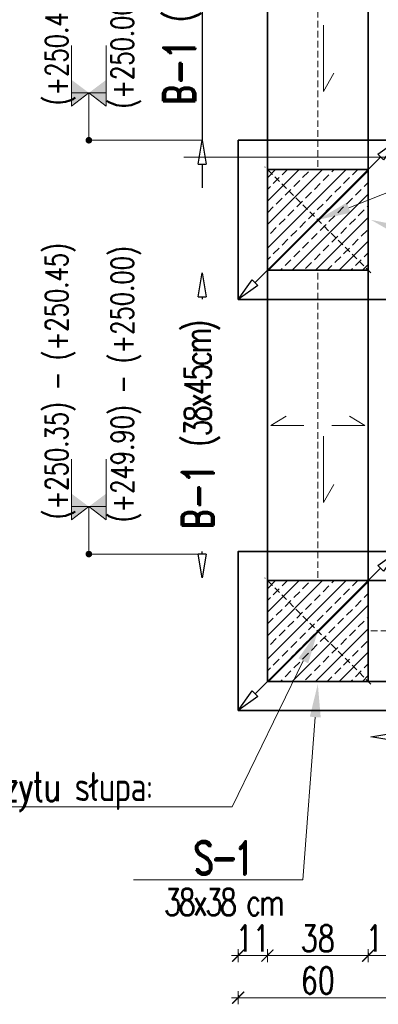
# Model space of a CAD drawing. Header units: millimetres. Extents: x -8 to 14965326, y -810 to 11054951.
# Tile 43 of 72: x 7505687 to 7505822, y 5558406 to 5558778. Entities that reach past the tile are written whole.
import ezdxf
from ezdxf import colors
from ezdxf.entities.mleader import LeaderData, LeaderLine
from ezdxf.math import Vec2, Vec3

# ---------------------------------------------------------------- set-up
doc = ezdxf.new("R2010")
doc.units = ezdxf.units.MM
doc.header["$LTSCALE"] = 0.5
doc.header["$MEASUREMENT"] = 0
doc.linetypes.add('KRESKOWA', pattern=[0.75, 0.5, -0.25])
doc.layers.get('0').update_dxf_attribs({"linetype": 'CONTINUOUS', "lineweight": 13})
doc.layers.get('Defpoints').update_dxf_attribs({"linetype": 'CONTINUOUS'})
for name, color, linetype, lineweight in [('_K_pozycje', 1, 'CONTINUOUS', 5), ('K_Cienkie przerywane', 252, 'KRESKOWA', 9), ('K_Fundamenty - przekrój', 40, 'CONTINUOUS', 35), ('K_Kreskowanie', 253, 'CONTINUOUS', 5), ('K_Opis', 7, 'CONTINUOUS', 9), ('K_Ściany - przekrój', 7, 'CONTINUOUS', 35), ('tkd_wym', 1, 'CONTINUOUS', 5)]:
    doc.layers.add(name, color=color, linetype=linetype, lineweight=lineweight)
doc.styles.add('___K_OPIS_ROMAND', font='romand.shx', dxfattribs={"width": 0.75})
doc.styles.add('___K_OPIS_SIMPLEX', font='simplex.shx', dxfattribs={"width": 0.75})
doc.styles.add('tkd_txt0', font='simplex.shx', dxfattribs={"width": 0.75})
doc.dimstyles.new('opisy_wieńce', dxfattribs={"dimscale": 0.6, "dimtxt": 20, "dimasz": 25, "dimexe": 10, "dimexo": 50, "dimgap": 10, "dimtad": 0, "dimdec": 1, "dimrnd": 0.05, "dimzin": 9, "dimdsep": 46, "dimtxsty": '___K_OPIS_ROMAND', "dimblk1": 'CLOSEDBLANK', "dimblk2": 'CLOSEDBLANK', "dimsah": 1, "dimcen": 0, "dimdle": 10, "dimse1": 1, "dimse2": 1, "dimclrd": 1, "dimclre": 256, "dimclrt": 50, "dimazin": 2, "dimtm": 1e-09, "dimtfac": 1, "dimtdec": 1, "dimtmove": 2, "dimatfit": 3, "dimfxl": 1, "dimtolj": 1, "dimtzin": 0, "dimarcsym": 0})
doc.dimstyles.new('tkd_1-50cm[cm]', dxfattribs={"dimtxt": 10, "dimasz": 2.5, "dimexe": 0, "dimexo": 10, "dimgap": 1.5, "dimtad": 1, "dimdec": 1, "dimrnd": 0.5, "dimdsep": 46, "dimtxsty": 'tkd_txt0', "dimblk": 'tkd_dim_arrow', "dimcen": 0, "dimclrd": 1, "dimclre": 256, "dimclrt": 7, "dimaunit": 1, "dimadec": 0, "dimazin": 0, "dimtfac": 0.009091, "dimtdec": 1, "dimtix": 1, "dimtmove": 1, "dimatfit": 3, "dimldrblk": 'DOTSMALL', "dimfxl": 1, "dimfxlon": 1, "dimtvp": 0.02, "dimtolj": 1, "dimtzin": 9, "dimlwd": -1, "dimarcsym": 0})

# ---------------------------------------------------------------- blocks, each defined once
blk = doc.blocks.new('_ClosedBlank')
at = {"color": 0, "linetype": 'ByBlock', "lineweight": -2}
for p, q in [((-1, 0.167), (0, 0)), ((-1, 0.167), (-1, -0.167)), ((0, 0), (-1, -0.167))]:
    blk.add_line(p, q, dxfattribs=at)
blk = doc.blocks.new('*D172')
at = {"layer": '_K_pozycje', "color": 1, "lineweight": -2, "transparency": 16777216}
for p, q in [((7505866.91, 5558769.86), (7505829.11, 5558732.06)), ((7505822.75, 5558725.69), (7505775.48, 5558678.42))]:
    blk.add_line(p, q, dxfattribs=at)
at = {"layer": 'Defpoints', "color": 0, "transparency": 16777216}
for p in [(7505829.11, 5558732.06), (7505769.11, 5558672.06), (7505769.11, 5558672.06)]:
    blk.add_point(p, dxfattribs=at)
at = {"layer": '_K_pozycje', "color": 1, "lineweight": -2, "transparency": 16777216, "xscale": 9, "yscale": 9, "zscale": 9}
for p, rotation in [((7505829.11, 5558732.06), 44.99999988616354), ((7505769.11, 5558672.06), 224.9999998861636)]:
    blk.add_blockref('_ClosedBlank', p, dxfattribs=dict(at, rotation=rotation))
at = {"layer": '_K_pozycje', "color": 50, "transparency": 16777216, "insert": (7505906.95, 5558809.89), "char_height": 12, "attachment_point": 5, "rotation": 45, "style": '___K_OPIS_ROMAND'}
blk.add_mtext('\\A1;F0.1{\\fArial|b0|i0|c238|p34;\\H0.87497x;\\C242;   \\Fsimplex|c238;\\H0.95241x;\\T0.8;(60x60x40cm)}', dxfattribs=at)
blk = doc.blocks.new('*D173')
at = {"layer": '_K_pozycje', "color": 1, "lineweight": -2, "transparency": 16777216}
for p, q in [((7505873.58, 5558621.52), (7505829.11, 5558577.06)), ((7505822.75, 5558570.69), (7505775.48, 5558523.42))]:
    blk.add_line(p, q, dxfattribs=at)
at = {"layer": 'Defpoints', "color": 0, "transparency": 16777216}
for p in [(7505829.11, 5558577.06), (7505769.11, 5558517.06), (7505769.11, 5558517.06)]:
    blk.add_point(p, dxfattribs=at)
at = {"layer": '_K_pozycje', "color": 1, "lineweight": -2, "transparency": 16777216, "xscale": 9, "yscale": 9, "zscale": 9}
for p, rotation in [((7505829.11, 5558577.06), 44.99999988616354), ((7505769.11, 5558517.06), 224.9999998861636)]:
    blk.add_blockref('_ClosedBlank', p, dxfattribs=dict(at, rotation=rotation))
at = {"layer": '_K_pozycje', "color": 50, "transparency": 16777216, "insert": (7505913.61, 5558661.56), "char_height": 12, "attachment_point": 5, "rotation": 45, "style": '___K_OPIS_ROMAND'}
blk.add_mtext('\\A1;F0.1{\\fArial|b0|i0|c238|p34;\\H0.87497x;\\C242;   \\Fsimplex|c238;\\H0.95241x;\\T0.8;(60x60x40cm)}', dxfattribs=at)
blk = doc.blocks.new('*D227')
at = {"layer": '_K_pozycje', "color": 1, "lineweight": -2, "transparency": 16777216}
for p, q in [((7505828.11, 5558507.14), (7505860.41, 5558507.14)), ((7505980.11, 5558507.14), (7505955.48, 5558507.14))]:
    blk.add_line(p, q, dxfattribs=at)
at = {"layer": 'Defpoints', "color": 0, "transparency": 16777216}
for p in [(7505819.11, 5558527.06), (7505989.11, 5558527.06), (7505819.11, 5558507.14)]:
    blk.add_point(p, dxfattribs=at)
at = {"layer": '_K_pozycje', "color": 1, "lineweight": -2, "transparency": 16777216, "xscale": 9, "yscale": 9, "zscale": 9}
for p, rotation in [((7505819.11, 5558507.14), 179.9999998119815), ((7505989.11, 5558507.14), 359.9999998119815)]:
    blk.add_blockref('_ClosedBlank', p, dxfattribs=dict(at, rotation=rotation))
at = {"layer": '_K_pozycje', "color": 50, "transparency": 16777216, "insert": (7505907.94, 5558507.03), "char_height": 12, "attachment_point": 5, "rotation": 360, "style": '___K_OPIS_ROMAND'}
blk.add_mtext('\\A1;B-1 {\\Fsimplex|c238;\\H0.83333x;\\T0.8;\\C242;(38x45cm)}', dxfattribs=at)
blk = doc.blocks.new('*D229')
at = {"layer": '_K_pozycje', "color": 1, "lineweight": -2, "transparency": 16777216}
for p, q in [((7505755.52, 5558673.06), (7505755.52, 5558672.09)), ((7505755.52, 5558576.06), (7505755.52, 5558577.02))]:
    blk.add_line(p, q, dxfattribs=at)
at = {"layer": 'Defpoints', "color": 0, "transparency": 16777216}
for p in [(7505779.11, 5558682.06), (7505755.52, 5558567.06), (7505779.11, 5558567.06)]:
    blk.add_point(p, dxfattribs=at)
at = {"layer": '_K_pozycje', "color": 1, "lineweight": -2, "transparency": 16777216, "xscale": 9, "yscale": 9, "zscale": 9}
for p, rotation in [((7505755.52, 5558682.06), 90), ((7505755.52, 5558567.06), 270)]:
    blk.add_blockref('_ClosedBlank', p, dxfattribs=dict(at, rotation=rotation))
at = {"layer": '_K_pozycje', "color": 50, "transparency": 16777216, "insert": (7505755.52, 5558624.56), "char_height": 12, "attachment_point": 5, "rotation": 90, "style": '___K_OPIS_ROMAND'}
blk.add_mtext('\\A1;B-1 {\\Fsimplex|c238;\\H0.83333x;\\T0.8;\\C242;(38x45cm)}', dxfattribs=at)
blk = doc.blocks.new('*U39')
at = {"layer": 'K_Opis'}
h = blk.add_hatch(color=1, dxfattribs=at)
edge = h.paths.add_edge_path()
edge.add_arc((0, 0), 0.036, 0, 360, ccw=False)
at = {"layer": 'K_Opis', "color": 1}
blk.add_line((0, -0.511), (0, 0), dxfattribs=at)
at = {"layer": 'K_Opis'}
for points in [[(-0.188, -0.511), (0, -0.511), (-0.188, -0.369), (-0.188, -0.511)], [(0.188, -0.511), (0, -0.511), (0.188, -0.369), (0.188, -0.511)], [(-0.188, -0.511), (-0.188, -1.022)], [(0.188, -0.511), (0.188, -1.022)]]:
    blk.add_lwpolyline(points, dxfattribs=at)
for points in [[(-0.188, -0.369), (-0.188, -0.511), (0, -0.511)], [(0.188, -0.369), (0.188, -0.511), (0, -0.511)], [(-0.188, -0.652), (-0.188, -0.511), (0, -0.511)], [(0.188, -0.652), (0.188, -0.511), (0, -0.511)]]:
    blk.add_solid(points, dxfattribs=at)
at = {"layer": 'K_Opis', "style": '___K_OPIS_SIMPLEX', "width": 0.75, "flags": 8}
for tag, p in [('dół', (0.48, -0.777)), ('góra', (-0.227, -0.923))]:
    blk.add_attdef(tag, p, '', height=0.24, rotation=90, dxfattribs=at)
blk = doc.blocks.new('*D230')
at = {"layer": '_K_pozycje', "color": 1, "lineweight": -2, "transparency": 16777216}
for p, q in [((7505755.52, 5558846.06), (7505755.52, 5558855.06)), ((7505755.52, 5558837.06), (7505755.52, 5558732.06)), ((7505755.52, 5558723.06), (7505755.52, 5558714.06))]:
    blk.add_line(p, q, dxfattribs=at)
at = {"layer": 'Defpoints', "color": 0, "transparency": 16777216}
for p in [(7505779.11, 5558837.06), (7505755.52, 5558732.06), (7505779.11, 5558732.06)]:
    blk.add_point(p, dxfattribs=at)
at = {"layer": '_K_pozycje', "color": 1, "lineweight": -2, "transparency": 16777216, "xscale": 9, "yscale": 9, "zscale": 9}
for p, rotation in [((7505755.52, 5558837.06), 270), ((7505755.52, 5558732.06), 90)]:
    blk.add_blockref('_ClosedBlank', p, dxfattribs=dict(at, rotation=rotation))
at = {"layer": '_K_pozycje', "color": 50, "transparency": 16777216, "insert": (7505748.54, 5558784.56), "char_height": 12, "attachment_point": 5, "rotation": 90, "style": '___K_OPIS_ROMAND'}
blk.add_mtext('\\A1;B-1 {\\Fsimplex|c238;\\H0.83333x;\\T0.8;\\C242;(38x45cm)}', dxfattribs=at)
blk = doc.blocks.new('tkd_dim_arrow')
for p, q in [((-1, 0), (1, 0)), ((0, -1), (0, 1))]:
    blk.add_line(p, q)
at = {"const_width": 0.2}
blk.add_lwpolyline([(-0.9, -0.9), (0.9, 0.9)], dxfattribs=at)
blk = doc.blocks.new('*D370')
at = {"layer": 'Defpoints', "color": 0, "transparency": 16777216}
for p in [(7505829.11, 5558827.06), (7505814.8, 5558732.06), (7506057.01, 5558732.06)]:
    blk.add_point(p, dxfattribs=at)
at = {"layer": 'tkd_wym', "lineweight": -2, "transparency": 16777216}
for p, q in [((7506056.01, 5558827.06), (7506057.01, 5558827.06)), ((7506056.01, 5558732.06), (7506057.01, 5558732.06))]:
    blk.add_line(p, q, dxfattribs=at)
at = {"layer": 'tkd_wym', "color": 1, "transparency": 16777216}
blk.add_line((7506057.01, 5558824.56), (7506057.01, 5558734.56), dxfattribs=at)
at = {"layer": 'tkd_wym', "color": 1, "transparency": 16777216, "xscale": 2.5, "yscale": 2.5, "zscale": 2.5}
for p, rotation in [((7506057.01, 5558827.06), 90), ((7506057.01, 5558732.06), 270)]:
    blk.add_blockref('tkd_dim_arrow', p, dxfattribs=dict(at, rotation=rotation))
at = {"layer": 'tkd_wym', "color": 7, "transparency": 16777216, "insert": (7506050.51, 5558779.56), "char_height": 10, "attachment_point": 5, "rotation": 90, "style": 'tkd_txt0'}
blk.add_mtext('\\A1;95', dxfattribs=at)
blk = doc.blocks.new('_DotSmall')
blk = doc.blocks.new('*D371')
at = {"layer": 'Defpoints', "color": 0, "transparency": 16777216}
for p in [(7505814.8, 5558732.06), (7505814.8, 5558721.06), (7506057.01, 5558721.06)]:
    blk.add_point(p, dxfattribs=at)
at = {"layer": 'tkd_wym', "lineweight": -2, "transparency": 16777216}
for p, q in [((7506056.01, 5558732.06), (7506057.01, 5558732.06)), ((7506056.01, 5558721.06), (7506057.01, 5558721.06))]:
    blk.add_line(p, q, dxfattribs=at)
at = {"layer": 'tkd_wym', "color": 1, "transparency": 16777216}
blk.add_line((7506057.01, 5558729.56), (7506057.01, 5558723.56), dxfattribs=at)
at = {"layer": 'tkd_wym', "color": 1, "transparency": 16777216, "xscale": 2.5, "yscale": 2.5, "zscale": 2.5}
for p, rotation in [((7506057.01, 5558732.06), 90), ((7506057.01, 5558721.06), 270)]:
    blk.add_blockref('tkd_dim_arrow', p, dxfattribs=dict(at, rotation=rotation))
at = {"layer": 'tkd_wym', "color": 7, "transparency": 16777216, "insert": (7506050.51, 5558726.56), "char_height": 10, "attachment_point": 5, "rotation": 90, "style": 'tkd_txt0'}
blk.add_mtext('\\A1;11', dxfattribs=at)
blk = doc.blocks.new('*D372')
at = {"layer": 'Defpoints', "color": 0, "transparency": 16777216}
for p in [(7505814.8, 5558721.06), (7505814.8, 5558683.06), (7506057.01, 5558683.06)]:
    blk.add_point(p, dxfattribs=at)
at = {"layer": 'tkd_wym', "lineweight": -2, "transparency": 16777216}
for p, q in [((7506056.01, 5558721.06), (7506057.01, 5558721.06)), ((7506056.01, 5558683.06), (7506057.01, 5558683.06))]:
    blk.add_line(p, q, dxfattribs=at)
at = {"layer": 'tkd_wym', "color": 1, "transparency": 16777216}
blk.add_line((7506057.01, 5558718.56), (7506057.01, 5558685.56), dxfattribs=at)
at = {"layer": 'tkd_wym', "color": 1, "transparency": 16777216, "xscale": 2.5, "yscale": 2.5, "zscale": 2.5}
for p, rotation in [((7506057.01, 5558721.06), 90), ((7506057.01, 5558683.06), 270)]:
    blk.add_blockref('tkd_dim_arrow', p, dxfattribs=dict(at, rotation=rotation))
at = {"layer": 'tkd_wym', "color": 7, "transparency": 16777216, "insert": (7506050.51, 5558702.06), "char_height": 10, "attachment_point": 5, "rotation": 90, "style": 'tkd_txt0'}
blk.add_mtext('\\A1;38', dxfattribs=at)
blk = doc.blocks.new('*D373')
at = {"layer": 'Defpoints', "color": 0, "transparency": 16777216}
for p in [(7505814.8, 5558683.06), (7505812.02, 5558672.06), (7506057.01, 5558672.06)]:
    blk.add_point(p, dxfattribs=at)
at = {"layer": 'tkd_wym', "lineweight": -2, "transparency": 16777216}
for p, q in [((7506056.01, 5558683.06), (7506057.01, 5558683.06)), ((7506056.01, 5558672.06), (7506057.01, 5558672.06))]:
    blk.add_line(p, q, dxfattribs=at)
at = {"layer": 'tkd_wym', "color": 1, "transparency": 16777216}
blk.add_line((7506057.01, 5558680.56), (7506057.01, 5558674.56), dxfattribs=at)
at = {"layer": 'tkd_wym', "color": 1, "transparency": 16777216, "xscale": 2.5, "yscale": 2.5, "zscale": 2.5}
for p, rotation in [((7506057.01, 5558683.06), 90), ((7506057.01, 5558672.06), 270)]:
    blk.add_blockref('tkd_dim_arrow', p, dxfattribs=dict(at, rotation=rotation))
at = {"layer": 'tkd_wym', "color": 7, "transparency": 16777216, "insert": (7506050.51, 5558677.56), "char_height": 10, "attachment_point": 5, "rotation": 90, "style": 'tkd_txt0'}
blk.add_mtext('\\A1;11', dxfattribs=at)
blk = doc.blocks.new('*D374')
at = {"layer": 'Defpoints', "color": 0, "transparency": 16777216}
for p in [(7505812.02, 5558672.06), (7505822.87, 5558577.06), (7506057.01, 5558577.06)]:
    blk.add_point(p, dxfattribs=at)
at = {"layer": 'tkd_wym', "lineweight": -2, "transparency": 16777216}
for p, q in [((7506056.01, 5558672.06), (7506057.01, 5558672.06)), ((7506056.01, 5558577.06), (7506057.01, 5558577.06))]:
    blk.add_line(p, q, dxfattribs=at)
at = {"layer": 'tkd_wym', "color": 1, "transparency": 16777216}
blk.add_line((7506057.01, 5558669.56), (7506057.01, 5558579.56), dxfattribs=at)
at = {"layer": 'tkd_wym', "color": 1, "transparency": 16777216, "xscale": 2.5, "yscale": 2.5, "zscale": 2.5}
for p, rotation in [((7506057.01, 5558672.06), 90), ((7506057.01, 5558577.06), 270)]:
    blk.add_blockref('tkd_dim_arrow', p, dxfattribs=dict(at, rotation=rotation))
at = {"layer": 'tkd_wym', "color": 7, "transparency": 16777216, "insert": (7506050.51, 5558624.56), "char_height": 10, "attachment_point": 5, "rotation": 90, "style": 'tkd_txt0'}
blk.add_mtext('\\A1;95', dxfattribs=at)
blk = doc.blocks.new('*D376')
at = {"layer": 'Defpoints', "color": 0, "transparency": 16777216}
for p in [(7505769.11, 5558517.06), (7505829.11, 5558518.11), (7505829.11, 5558408.82)]:
    blk.add_point(p, dxfattribs=at)
at = {"layer": 'tkd_wym', "lineweight": -2, "transparency": 16777216}
for p, q in [((7505769.11, 5558409.82), (7505769.11, 5558408.82)), ((7505829.11, 5558409.82), (7505829.11, 5558408.82))]:
    blk.add_line(p, q, dxfattribs=at)
at = {"layer": 'tkd_wym', "color": 1, "transparency": 16777216}
blk.add_line((7505771.61, 5558408.82), (7505826.61, 5558408.82), dxfattribs=at)
at = {"layer": 'tkd_wym', "color": 1, "transparency": 16777216, "xscale": 2.5, "yscale": 2.5, "zscale": 2.5, "rotation": 180}
blk.add_blockref('tkd_dim_arrow', (7505769.11, 5558408.82), dxfattribs=at)
at = {"layer": 'tkd_wym', "color": 1, "transparency": 16777216, "xscale": 2.5, "yscale": 2.5, "zscale": 2.5}
blk.add_blockref('tkd_dim_arrow', (7505829.11, 5558408.82), dxfattribs=at)
at = {"layer": 'tkd_wym', "color": 7, "transparency": 16777216, "insert": (7505799.11, 5558415.32), "char_height": 10, "attachment_point": 5, "style": 'tkd_txt0'}
blk.add_mtext('\\A1;60', dxfattribs=at)
blk = doc.blocks.new('*D381')
at = {"layer": 'Defpoints', "color": 0, "transparency": 16777216}
for p in [(7505769.11, 5558531.85), (7505780.11, 5558529.59), (7505780.11, 5558424.67)]:
    blk.add_point(p, dxfattribs=at)
at = {"layer": 'tkd_wym', "lineweight": -2, "transparency": 16777216}
for p, q in [((7505769.11, 5558425.67), (7505769.11, 5558424.67)), ((7505780.11, 5558425.67), (7505780.11, 5558424.67))]:
    blk.add_line(p, q, dxfattribs=at)
at = {"layer": 'tkd_wym', "color": 1, "transparency": 16777216}
blk.add_line((7505771.61, 5558424.67), (7505777.61, 5558424.67), dxfattribs=at)
at = {"layer": 'tkd_wym', "color": 1, "transparency": 16777216, "xscale": 2.5, "yscale": 2.5, "zscale": 2.5, "rotation": 180}
blk.add_blockref('tkd_dim_arrow', (7505769.11, 5558424.67), dxfattribs=at)
at = {"layer": 'tkd_wym', "color": 1, "transparency": 16777216, "xscale": 2.5, "yscale": 2.5, "zscale": 2.5}
blk.add_blockref('tkd_dim_arrow', (7505780.11, 5558424.67), dxfattribs=at)
at = {"layer": 'tkd_wym', "color": 7, "transparency": 16777216, "insert": (7505774.61, 5558431.17), "char_height": 10, "attachment_point": 5, "style": 'tkd_txt0'}
blk.add_mtext('\\A1;11', dxfattribs=at)
blk = doc.blocks.new('*D382')
at = {"layer": 'Defpoints', "color": 0, "transparency": 16777216}
for p in [(7505818.11, 5558531.29), (7505780.11, 5558529.59), (7505818.11, 5558424.67)]:
    blk.add_point(p, dxfattribs=at)
at = {"layer": 'tkd_wym', "lineweight": -2, "transparency": 16777216}
for p, q in [((7505780.11, 5558425.67), (7505780.11, 5558424.67)), ((7505818.11, 5558425.67), (7505818.11, 5558424.67))]:
    blk.add_line(p, q, dxfattribs=at)
at = {"layer": 'tkd_wym', "color": 1, "transparency": 16777216}
blk.add_line((7505782.61, 5558424.67), (7505815.61, 5558424.67), dxfattribs=at)
at = {"layer": 'tkd_wym', "color": 1, "transparency": 16777216, "xscale": 2.5, "yscale": 2.5, "zscale": 2.5, "rotation": 180}
blk.add_blockref('tkd_dim_arrow', (7505780.11, 5558424.67), dxfattribs=at)
at = {"layer": 'tkd_wym', "color": 1, "transparency": 16777216, "xscale": 2.5, "yscale": 2.5, "zscale": 2.5}
blk.add_blockref('tkd_dim_arrow', (7505818.11, 5558424.67), dxfattribs=at)
at = {"layer": 'tkd_wym', "color": 7, "transparency": 16777216, "insert": (7505799.11, 5558431.17), "char_height": 10, "attachment_point": 5, "style": 'tkd_txt0'}
blk.add_mtext('\\A1;38', dxfattribs=at)
blk = doc.blocks.new('*D383')
at = {"layer": 'Defpoints', "color": 0, "transparency": 16777216}
for p in [(7505818.11, 5558531.29), (7505829.11, 5558528.06), (7505829.11, 5558424.67)]:
    blk.add_point(p, dxfattribs=at)
at = {"layer": 'tkd_wym', "lineweight": -2, "transparency": 16777216}
for p, q in [((7505818.11, 5558425.67), (7505818.11, 5558424.67)), ((7505829.11, 5558425.67), (7505829.11, 5558424.67))]:
    blk.add_line(p, q, dxfattribs=at)
at = {"layer": 'tkd_wym', "color": 1, "transparency": 16777216}
blk.add_line((7505820.61, 5558424.67), (7505826.61, 5558424.67), dxfattribs=at)
at = {"layer": 'tkd_wym', "color": 1, "transparency": 16777216, "xscale": 2.5, "yscale": 2.5, "zscale": 2.5, "rotation": 180}
blk.add_blockref('tkd_dim_arrow', (7505818.11, 5558424.67), dxfattribs=at)
at = {"layer": 'tkd_wym', "color": 1, "transparency": 16777216, "xscale": 2.5, "yscale": 2.5, "zscale": 2.5}
blk.add_blockref('tkd_dim_arrow', (7505829.11, 5558424.67), dxfattribs=at)
at = {"layer": 'tkd_wym', "color": 7, "transparency": 16777216, "insert": (7505823.61, 5558431.17), "char_height": 10, "attachment_point": 5, "style": 'tkd_txt0'}
blk.add_mtext('\\A1;11', dxfattribs=at)

msp = doc.modelspace()

# ---------------------------------------------------------------- hatches: boundary and pattern name
at = {"layer": 'K_Kreskowanie'}
h = msp.add_hatch(dxfattribs=at)
h.set_pattern_fill('ANSI33', color=256, scale=25)
h.set_pattern_definition([(45, (1907.7154, 396.8205), (-4.4194173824, 4.4194173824), []), (45, (1912.135, 396.8205), (-4.4194173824, 4.4194173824), [3.125, -1.5625])])
h.paths.add_polyline_path([(7505780.1116, 5558683.0558), (7505818.1116, 5558683.0558), (7505818.1116, 5558721.0558), (7505780.1116, 5558721.0558)])
h = msp.add_hatch(dxfattribs=at)
h.set_pattern_fill('ANSI33', color=256, scale=25)
h.set_pattern_definition([(45, (1907.7154, 241.8205), (-4.4194173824, 4.4194173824), []), (45, (1912.135, 241.8205), (-4.4194173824, 4.4194173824), [3.125, -1.5625])])
h.paths.add_polyline_path([(7505780.1116, 5558528.0558), (7505818.1116, 5558528.0558), (7505818.1116, 5558566.0558), (7505780.1116, 5558566.0558)])

# ---------------------------------------------------------------- linework, layer by layer
at = {"layer": '_K_pozycje'}
for p, q in [((7505755.5237, 5558732.0557), (7505712.8433, 5558732.0557)), ((7505755.5237, 5558576.0558), (7505712.8433, 5558576.0558))]:
    msp.add_line(p, q, dxfattribs=at)
at = {"layer": 'K_Cienkie przerywane', "linetype": 'KRESKOWA', "ltscale": 10}
for p, q in [((7505799.1116, 5558722.0558), (7505799.1116, 5558837.0558)), ((7505819.1116, 5558722.0558), (7505779.1116, 5558682.0558)), ((7505819.1116, 5558682.0558), (7505779.1116, 5558722.0558)), ((7505799.1116, 5558567.0558), (7505799.1116, 5558682.0558)), ((7505819.1116, 5558567.0558), (7505779.1116, 5558527.0558)), ((7505819.1116, 5558527.0558), (7505779.1116, 5558567.0558)), ((7505819.1116, 5558547.0558), (7505989.1116, 5558547.0558))]:
    msp.add_line(p, q, dxfattribs=at)
at = {"layer": 'K_Fundamenty - przekrój'}
for points in [[(7505769.1116, 5558672.0557), (7505769.1116, 5558732.0557), (7505829.1116, 5558732.0557), (7505829.1116, 5558672.0557)], [(7505769.1116, 5558517.0557), (7505769.1116, 5558577.0557), (7505829.1116, 5558577.0557), (7505829.1116, 5558517.0557)]]:
    msp.add_lwpolyline(points, close=True, dxfattribs=at)
at = {"layer": 'K_Opis'}
for points in [[(7505801.2778, 5558775.4593), (7505801.2778, 5558750.4593), (7505805.0967, 5558757.2997)], [(7505793.8869, 5558624.5558), (7505781.3484, 5558624.5558), (7505787.1373, 5558628.0392)], [(7505804.3363, 5558624.5558), (7505816.8748, 5558624.5558), (7505811.086, 5558628.0392)], [(7505801.2778, 5558620.4593), (7505801.2778, 5558595.4593), (7505805.0967, 5558602.2997)]]:
    msp.add_lwpolyline(points, dxfattribs=at)
at = {"layer": 'K_Ściany - przekrój', "linetype": 'Continuous', "ltscale": 2.5}
for p, q in [((7505780.1116, 5558721.0558), (7505780.1116, 5558838.0558)), ((7505818.1116, 5558721.0558), (7505818.1116, 5558838.0558)), ((7505780.1116, 5558566.0558), (7505780.1116, 5558683.0558)), ((7505818.1116, 5558566.0558), (7505818.1116, 5558683.0558)), ((7505990.1116, 5558566.0558), (7505818.1116, 5558566.0558)), ((7505818.1116, 5558528.0558), (7505990.1116, 5558528.0558))]:
    msp.add_line(p, q, dxfattribs=at)
for points in [[(7505780.1116, 5558721.0558), (7505818.1116, 5558721.0558), (7505818.1116, 5558683.0558), (7505780.1116, 5558683.0558)], [(7505780.1116, 5558566.0558), (7505818.1116, 5558566.0558), (7505818.1116, 5558528.0558), (7505780.1116, 5558528.0558)]]:
    msp.add_lwpolyline(points, close=True, dxfattribs=at)

# ---------------------------------------------------------------- block references
ref = msp.add_blockref('*U39', (7505712.8433, 5558732.0557), dxfattribs=dict(xscale=-35, yscale=35, zscale=35, rotation=180.0000074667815))
ref.add_attrib('góra', '(+250.45) - (+250.65)', (7505704.8867, 5558745.1612), dxfattribs={"layer": 'K_Opis', "height": 8.4, "rotation": 90.000007, "style": '___K_OPIS_SIMPLEX', "width": 0.75, "flags": 8})
ref.add_attrib('dół', '(+250.00) - (+250.20)', (7505729.6259, 5558743.9612), dxfattribs={"layer": 'K_Opis', "height": 8.4, "rotation": 90.000007, "style": '___K_OPIS_SIMPLEX', "width": 0.75, "flags": 8})
ref = msp.add_blockref('*U39', (7505712.8433, 5558576.0558), dxfattribs=dict(xscale=-35, yscale=35, zscale=35, rotation=180.0000074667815))
ref.add_attrib('góra', '(+250.35) - (+250.45)', (7505704.8867, 5558589.1612), dxfattribs={"layer": 'K_Opis', "height": 8.4, "rotation": 90.000007, "style": '___K_OPIS_SIMPLEX', "width": 0.75, "flags": 8})
ref.add_attrib('dół', '(+249.90) - (+250.00)', (7505729.6259, 5558587.9612), dxfattribs={"layer": 'K_Opis', "height": 8.4, "rotation": 90.000007, "style": '___K_OPIS_SIMPLEX', "width": 0.75, "flags": 8})

# ---------------------------------------------------------------- dimensions: what is measured, and where the dimension line sits
at = {"layer": '_K_pozycje'}
for base, p1, p2, angle, text, override, picture, middle in [((7505769.1116, 5558672.0557), (7505829.1116, 5558732.0557), (7505769.1116, 5558672.0557), 225, 'F0.1{\\fArial|b0|i0|c238|p34;\\H0.87497x;\\C242;   \\Fsimplex|c238;\\H0.95241x;\\T0.8;(60x60x40cm)}', {"dimasz": 15, "dimtmove": 1}, '*D172', (7505912.6392, 5558804.2057)), ((7505755.5237, 5558732.0557), (7505779.1116, 5558837.0558), (7505779.1116, 5558732.0557), 269.999997, 'B-1 {\\Fsimplex|c238;\\H0.83333x;\\T0.8;\\C242;(38x45cm)}', {"dimasz": 15}, '*D230', (7505748.539, 5558784.5557)), ((7505769.1116, 5558517.0557), (7505829.1116, 5558577.0557), (7505769.1116, 5558517.0557), 225, 'F0.1{\\fArial|b0|i0|c238|p34;\\H0.87497x;\\C242;   \\Fsimplex|c238;\\H0.95241x;\\T0.8;(60x60x40cm)}', {"dimasz": 15, "dimtmove": 1}, '*D173', (7505924.0459, 5558651.1277)), ((7505755.5237, 5558567.0558), (7505779.1116, 5558682.0558), (7505779.1116, 5558567.0558), 269.999997, 'B-1 {\\Fsimplex|c238;\\H0.83333x;\\T0.8;\\C242;(38x45cm)}', {"dimasz": 15}, '*D229', (7505755.5237, 5558624.5558)), ((7505819.1116, 5558507.1446), (7505989.1116, 5558527.0558), (7505819.1116, 5558527.0558), 180, 'B-1 {\\Fsimplex|c238;\\H0.83333x;\\T0.8;\\C242;(38x45cm)}', {"dimasz": 15}, '*D227', (7505907.9425, 5558507.026))]:
    dim = msp.add_linear_dim(base=base, p1=p1, p2=p2, angle=angle, text=text, dimstyle='opisy_wieńce', override=override, dxfattribs=at)
    dim.commit()
    dim.dimension.update_dxf_attribs({"geometry": picture, "text_midpoint": middle, "dimtype": 161})
at = {"layer": 'tkd_wym'}
for base, p1, p2, picture, middle in [((7506057.0131, 5558732.0557), (7505829.1116, 5558827.0557), (7505814.7967, 5558732.0557), '*D370', (7506050.5131, 5558779.5557)), ((7506057.0131, 5558721.0558), (7505814.7967, 5558732.0557), (7505814.7967, 5558721.0558), '*D371', (7506050.5131, 5558726.5557)), ((7506057.0131, 5558683.0558), (7505814.7967, 5558721.0558), (7505814.7967, 5558683.0558), '*D372', (7506050.5131, 5558702.0558)), ((7506057.0131, 5558672.0557), (7505814.7967, 5558683.0558), (7505812.0155, 5558672.0557), '*D373', (7506050.5131, 5558677.5557)), ((7506057.0131, 5558577.0557), (7505812.0155, 5558672.0557), (7505822.8679, 5558577.0557), '*D374', (7506050.5131, 5558624.5557))]:
    dim = msp.add_linear_dim(base=base, p1=p1, p2=p2, angle=90, dimstyle='tkd_1-50cm[cm]', dxfattribs=at)
    dim.commit()
    dim.dimension.update_dxf_attribs({"geometry": picture, "text_midpoint": middle})
for base, p1, p2, picture, middle in [((7505780.1116, 5558424.6709), (7505769.1116, 5558531.846), (7505780.1116, 5558529.5917), '*D381', (7505774.6116, 5558431.1709)), ((7505818.1116, 5558424.6709), (7505780.1116, 5558529.5917), (7505818.1116, 5558531.2883), '*D382', (7505799.1116, 5558431.1709)), ((7505829.1116, 5558424.6709), (7505818.1116, 5558531.2883), (7505829.1116, 5558528.0558), '*D383', (7505823.6116, 5558431.1709)), ((7505829.1116, 5558408.8216), (7505769.1116, 5558517.0557), (7505829.1116, 5558518.1143), '*D376', (7505799.1116, 5558415.3216))]:
    dim = msp.add_linear_dim(base=base, p1=p1, p2=p2, dimstyle='tkd_1-50cm[cm]', dxfattribs=at)
    dim.commit()
    dim.dimension.update_dxf_attribs({"geometry": picture, "text_midpoint": middle})

# ---------------------------------------------------------------- leaders
at = {"layer": 'K_Opis'}
ml = msp.add_multileader_mtext('Standard', dxfattribs=at)
ml.set_content('{\\T0.95;Poziom szczytu słupa:\\P+251.35}', color=256, style='___K_OPIS_SIMPLEX')
ml.set_leader_properties(color=256, linetype='ByLayer', lineweight=9)
ml.build(insert=Vec2(0, 0))
ml.multileader.update_dxf_attribs({"text_left_attachment_type": 6, "text_right_attachment_type": 6, "arrow_head_size": 12.5})
ctx = ml.context
ctx.base_point, ctx.char_height, ctx.arrow_head_size, ctx.landing_gap_size, ctx.plane_origin = Vec3(7505873.0037, 5558725.6787), 11, 12.5, 0, Vec3(7505820.2166, 5559080.9231)
ctx.left_attachment, ctx.right_attachment = 6, 6
notes = []
notes.append((ctx, [(0, (1, 1, 0), (7505859.2525, 5558725.6787), (1, 0), 13.7512, [(0, [(7505799.1116, 5558702.0557)], 0, [])])]))
ctx.mtext.insert, ctx.mtext.width, ctx.mtext.defined_height, ctx.mtext.flow_direction = Vec3(7505873.0037, 5558738.8787), 140.399647, 98.2467, 5
ml = msp.add_multileader_mtext('Standard', dxfattribs=at)
ml.set_content('{\\T0.85;\\C2;S-1\\T1;\\C50;\\P\\Fsimplex|c238;\\H0.8x;\\T0.8;\\C1;38x38 cm}', color=7, style='___K_OPIS_ROMAND')
ml.set_leader_properties(color=1, linetype='CONTINUOUS', lineweight=9)
ml.build(insert=Vec2(0, 0))
ml.multileader.update_dxf_attribs({"text_left_attachment_type": 6, "text_right_attachment_type": 6, "dogleg_length": 5, "arrow_head_size": 12.5})
ctx = ml.context
ctx.base_point, ctx.char_height, ctx.arrow_head_size, ctx.landing_gap_size, ctx.plane_origin = Vec3(7505857.6108, 5558690.3823), 12.5, 12.5, 0, Vec3(7505846.7324, 5558650.8398)
ctx.left_attachment, ctx.right_attachment, ctx.text_align_type = 6, 6, 1
notes.append((ctx, [(0, (1, 1, 0), (7505850.395, 5558690.3823), (1, 0), 7.2158, [(0, [(7505819.1116, 5558702.0558)], 0, [])])]))
ctx.mtext.insert, ctx.mtext.alignment, ctx.mtext.line_spacing_factor, ctx.mtext.flow_direction = Vec3(7505880.6823, 5558704.8823), 2, 0.864, 5
ml = msp.add_multileader_mtext('Standard', dxfattribs=at)
ml.set_content('\\T0.95;Poziom szczytu słupa:\\P+251.25', color=256, style='___K_OPIS_SIMPLEX')
ml.set_leader_properties(color=256, linetype='ByLayer', lineweight=9)
ml.build(insert=Vec2(0, 0))
ml.multileader.update_dxf_attribs({"text_left_attachment_type": 6, "text_right_attachment_type": 6, "arrow_head_size": 12.5})
ctx = ml.context
ctx.base_point, ctx.char_height, ctx.arrow_head_size, ctx.landing_gap_size, ctx.plane_origin = Vec3(7505619.4871, 5558480.7216), 11, 12.5, 0, Vec3(7505820.2166, 5558925.9231)
ctx.left_attachment, ctx.right_attachment = 6, 6
notes.append((ctx, [(0, (1, 1, 0), (7505766.8883, 5558480.7216), (-1, 0), 13.7512, [(0, [(7505799.1116, 5558547.0557)], 0, [])])]))
ctx.mtext.insert, ctx.mtext.width, ctx.mtext.defined_height, ctx.mtext.flow_direction = Vec3(7505619.4871, 5558493.9216), 140.399647, 98.2467, 5
ml = msp.add_multileader_mtext('Standard', dxfattribs=at)
ml.set_content('{\\T0.85;\\C2;S-1\\T1;\\C50;\\P\\Fsimplex|c238;\\H0.8x;\\T0.8;\\C1;38x38 cm}', color=7, style='___K_OPIS_ROMAND')
ml.set_leader_properties(color=1, linetype='CONTINUOUS', lineweight=9)
ml.build(insert=Vec2(0, 0))
ml.multileader.update_dxf_attribs({"text_left_attachment_type": 6, "text_right_attachment_type": 6, "dogleg_length": 5, "arrow_head_size": 12.5})
ctx = ml.context
ctx.base_point, ctx.char_height, ctx.arrow_head_size, ctx.landing_gap_size, ctx.plane_origin = Vec3(7505740.1146, 5558453.308), 12.5, 12.5, 0, Vec3(7505808.924, 5558454.9791)
ctx.left_attachment, ctx.right_attachment, ctx.text_align_type = 6, 6, 1
notes.append((ctx, [(1, (1, 1, 0), (7505793.4732, 5558453.308), (-1, 0), 7.2158, [(0, [(7505799.1116, 5558527.0558)], 0, [])])]))
ctx.mtext.insert, ctx.mtext.alignment, ctx.mtext.line_spacing_factor, ctx.mtext.flow_direction = Vec3(7505763.186, 5558467.808), 2, 0.864, 5
for ctx, leaders in notes:
    for number, flags, end, landing, length, lines in leaders:
        leader = LeaderData()
        leader.index, (leader.has_last_leader_line, leader.has_dogleg_vector, leader.attachment_direction) = number, flags
        leader.last_leader_point, leader.dogleg_vector, leader.dogleg_length = Vec3(end), Vec3(landing), length
        for number, points, colour, breaks in lines:
            line = LeaderLine()
            line.index, line.vertices, line.color, line.breaks = number, Vec3.list(points), colors.encode_raw_color(colour), breaks
            leader.lines.append(line)
        ctx.leaders.append(leader)

doc.saveas('drawing.dxf')
